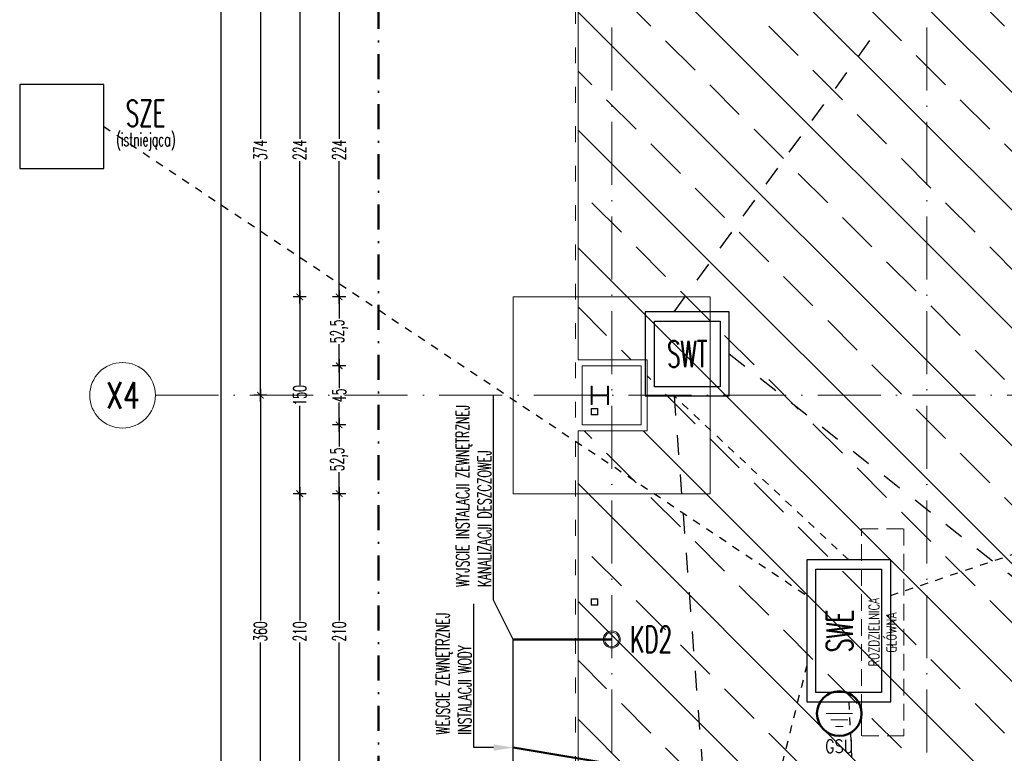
# Model space of a CAD drawing. Header units: millimetres. Extents: x -2074 to 12588, y -3630 to 101167.
# Tile 9 of 256: x -1481 to -731, y 1444 to 2003. Entities that reach past the tile are written whole.
import ezdxf
from ezdxf import colors
from ezdxf.entities.mleader import LeaderData, LeaderLine
from ezdxf.enums import TextEntityAlignment as Align
from ezdxf.math import Vec2, Vec3

# ---------------------------------------------------------------- set-up
doc = ezdxf.new("R2010")
doc.units = ezdxf.units.MM
for name, pattern in [('ACAD_ISO03W100', [30, 12, -18]), ('ACAD_ISO10W100', [18, 12, -3, 0, -3]), ('Aligning Line_2_', [6, 3, -3]), ('CONTINOUS', [0]), ('DASHDOT2', [12.7, 6.35, -3.175, 0, -3.175]), ('DASHED', [19.05, 12.7, -6.35])]:
    doc.linetypes.add(name, pattern=pattern)
for name, color, linetype, lineweight in [('SelinAr_BUD_opisy', 7, 'Continuous', 20), ('SelinAr_BUD_osie', 8, 'ACAD_ISO10W100', 18), ('SelinAr_BUD_wymiary', 7, 'Continuous', 18), ('SelinAr_IE_podposadzkowe elektryczne', 1, 'DASHED', 30), ('SelinAr_IE_podposadzkowe teletechniczne', 30, 'DASHED', 30), ('SelinAr_IE_rozdzielnica serwer', 7, 'Continuous', 18), ('SelinAr_IE_uziom', 12, 'DASHDOT2', 50), ('SelinAr_K_fundamenty', 7, 'Continuous', 20), ('SelinAr_K_stal', 7, 'Continuous', 20), ('SelinAr_SAN - KD - pion', 92, 'Continuous', 20), ('SelinAr_SAN - KD - rury', 92, 'KANAL_DESZCZ', 50), ('SelinAr_SAN - W - zimna', 5, 'Continuous', 50)]:
    doc.layers.add(name, color=color, linetype=linetype, lineweight=lineweight)
doc.styles.add('Arch-Dim', font='romans.shx', dxfattribs={"width": 0.75})
doc.styles.add('JACEK_07', font='SIMPLEX.SHX', dxfattribs={"width": 0.7})
doc.styles.get("Standard").update_dxf_attribs({"font": 'arial.ttf'})
doc.styles.add('style1', font='romans.shx', dxfattribs={"width": 0.6})
doc.linetypes.add('KANAL_DESZCZ', pattern='A,12.7,-5.08,["KD",Standard,S=2.54,R=0,X=-2.54,Y=-1.27],-5.08', length=22.86)
doc.dimstyles.new('ISO-25 Ania', dxfattribs={"dimtxt": 10, "dimasz": 5, "dimexe": 5, "dimexo": 0.625, "dimtad": 0, "dimrnd": 0.01, "dimtxsty": 'style1', "dimblk": 'ARCHTICK', "dimcen": 5, "dimdle": 5, "dimadec": 0, "dimazin": 0, "dimtfac": 1, "dimtmove": 0, "dimatfit": 3, "dimldrblk": 'ARCHTICK', "dimfxl": 0, "dimarcsym": 0})

# ---------------------------------------------------------------- blocks, each defined once
blk = doc.blocks.new('*U1102')
at = {"ltscale": 4}
blk.add_line((0, 50), (0, -2120), dxfattribs=at)
blk = doc.blocks.new('*U1103')
at = {"ltscale": 4}
blk.add_line((0, 50), (0, -2120), dxfattribs=at)
blk = doc.blocks.new('*U1098')
at = {"ltscale": 4}
blk.add_line((-50, 0), (1945.4, 0), dxfattribs=at)
at = {"linetype": 'CONTINOUS'}
blk.add_circle((-75, 0), 25, dxfattribs=at)
at = {"linetype": 'ByBlock', "style": 'Arch-Dim', "width": 0.75}
blk.add_text('X4', height=20, dxfattribs=at).set_placement((-74.65, 0), align=Align.MIDDLE)
blk = doc.blocks.new('_ArchTick')
at = {"color": 0, "linetype": 'ByBlock', "const_width": 0.15}
blk.add_lwpolyline([(-0.5, -0.5), (0.5, 0.5)], dxfattribs=at)
blk = doc.blocks.new('*D1065')
at = {"layer": 'Defpoints', "color": 0}
for p in [(-1105.34, 2015.74), (-1238.04, 1791.74), (-1105.34, 1791.74)]:
    blk.add_point(p, dxfattribs=at)
at = {"layer": 'SelinAr_BUD_wymiary', "color": 0, "lineweight": -2}
for p, q in [((-1238.04, 2020.74), (-1238.04, 1912.22)), ((-1233.04, 2015.74), (-1243.04, 2015.74)), ((-1238.04, 1786.74), (-1238.04, 1895.26)), ((-1233.04, 1791.74), (-1243.04, 1791.74))]:
    blk.add_line(p, q, dxfattribs=at)
at = {"layer": 'SelinAr_BUD_wymiary', "color": 0, "lineweight": -2, "xscale": 5, "yscale": 5, "zscale": 5}
for p, rotation in [((-1238.04, 2015.74), 90), ((-1238.04, 1791.74), 270)]:
    blk.add_blockref('_ArchTick', p, dxfattribs=dict(at, rotation=rotation))
at = {"layer": 'SelinAr_BUD_wymiary', "color": 0, "insert": (-1238.04, 1903.74), "char_height": 10, "attachment_point": 5, "rotation": 90, "style": 'style1'}
blk.add_mtext('224', dxfattribs=at)
blk = doc.blocks.new('*D1066')
at = {"layer": 'Defpoints', "color": 0}
for p in [(-1105.34, 1791.74), (-1238.04, 1739.24), (-1052.84, 1739.24)]:
    blk.add_point(p, dxfattribs=at)
at = {"layer": 'SelinAr_BUD_wymiary', "color": 0, "lineweight": -2}
for p, q in [((-1238.04, 1796.74), (-1238.04, 1775.26)), ((-1233.04, 1791.74), (-1243.04, 1791.74)), ((-1238.04, 1734.24), (-1238.04, 1755.72)), ((-1233.04, 1739.24), (-1243.04, 1739.24))]:
    blk.add_line(p, q, dxfattribs=at)
at = {"layer": 'SelinAr_BUD_wymiary', "color": 0, "lineweight": -2, "xscale": 5, "yscale": 5, "zscale": 5}
for p, rotation in [((-1238.04, 1791.74), 90), ((-1238.04, 1739.24), 270)]:
    blk.add_blockref('_ArchTick', p, dxfattribs=dict(at, rotation=rotation))
at = {"layer": 'SelinAr_BUD_wymiary', "color": 0, "insert": (-1238.04, 1765.49), "char_height": 10, "attachment_point": 5, "rotation": 90, "style": 'style1'}
blk.add_mtext('52,5', dxfattribs=at)
blk = doc.blocks.new('*D1067')
at = {"layer": 'Defpoints', "color": 0}
for p in [(-1052.84, 1739.24), (-1238.04, 1694.24), (-1052.84, 1694.24)]:
    blk.add_point(p, dxfattribs=at)
at = {"layer": 'SelinAr_BUD_wymiary', "color": 0, "lineweight": -2}
for p, q in [((-1238.04, 1744.24), (-1238.04, 1722.22)), ((-1233.04, 1739.24), (-1243.04, 1739.24)), ((-1238.04, 1689.24), (-1238.04, 1711.26)), ((-1233.04, 1694.24), (-1243.04, 1694.24))]:
    blk.add_line(p, q, dxfattribs=at)
at = {"layer": 'SelinAr_BUD_wymiary', "color": 0, "lineweight": -2, "xscale": 5, "yscale": 5, "zscale": 5}
for p, rotation in [((-1238.04, 1739.24), 90), ((-1238.04, 1694.24), 270)]:
    blk.add_blockref('_ArchTick', p, dxfattribs=dict(at, rotation=rotation))
at = {"layer": 'SelinAr_BUD_wymiary', "color": 0, "insert": (-1238.04, 1716.74), "char_height": 10, "attachment_point": 5, "rotation": 90, "style": 'style1'}
blk.add_mtext('45', dxfattribs=at)
blk = doc.blocks.new('*D1068')
at = {"layer": 'Defpoints', "color": 0}
for p in [(-1052.84, 1694.24), (-1238.04, 1641.74), (-1105.34, 1641.74)]:
    blk.add_point(p, dxfattribs=at)
at = {"layer": 'SelinAr_BUD_wymiary', "color": 0, "lineweight": -2}
for p, q in [((-1238.04, 1699.24), (-1238.04, 1677.76)), ((-1233.04, 1694.24), (-1243.04, 1694.24)), ((-1238.04, 1636.74), (-1238.04, 1658.22)), ((-1233.04, 1641.74), (-1243.04, 1641.74))]:
    blk.add_line(p, q, dxfattribs=at)
at = {"layer": 'SelinAr_BUD_wymiary', "color": 0, "lineweight": -2, "xscale": 5, "yscale": 5, "zscale": 5}
for p, rotation in [((-1238.04, 1694.24), 90), ((-1238.04, 1641.74), 270)]:
    blk.add_blockref('_ArchTick', p, dxfattribs=dict(at, rotation=rotation))
at = {"layer": 'SelinAr_BUD_wymiary', "color": 0, "insert": (-1238.04, 1667.99), "char_height": 10, "attachment_point": 5, "rotation": 90, "style": 'style1'}
blk.add_mtext('52,5', dxfattribs=at)
blk = doc.blocks.new('*D1069')
at = {"layer": 'Defpoints', "color": 0}
for p in [(-1105.34, 1641.74), (-1238.04, 1431.74), (-1105.34, 1431.74)]:
    blk.add_point(p, dxfattribs=at)
at = {"layer": 'SelinAr_BUD_wymiary', "color": 0, "lineweight": -2}
for p, q in [((-1238.04, 1646.74), (-1238.04, 1545.08)), ((-1233.04, 1641.74), (-1243.04, 1641.74)), ((-1238.04, 1426.74), (-1238.04, 1528.4)), ((-1233.04, 1431.74), (-1243.04, 1431.74))]:
    blk.add_line(p, q, dxfattribs=at)
at = {"layer": 'SelinAr_BUD_wymiary', "color": 0, "lineweight": -2, "xscale": 5, "yscale": 5, "zscale": 5}
for p, rotation in [((-1238.04, 1641.74), 90), ((-1238.04, 1431.74), 270)]:
    blk.add_blockref('_ArchTick', p, dxfattribs=dict(at, rotation=rotation))
at = {"layer": 'SelinAr_BUD_wymiary', "color": 0, "insert": (-1238.04, 1536.74), "char_height": 10, "attachment_point": 5, "rotation": 90, "style": 'style1'}
blk.add_mtext('210', dxfattribs=at)
blk = doc.blocks.new('*D1082')
at = {"layer": 'Defpoints', "color": 0}
for p in [(-1105.34, 2015.74), (-1268.04, 1791.74), (-1105.34, 1791.74)]:
    blk.add_point(p, dxfattribs=at)
at = {"layer": 'SelinAr_BUD_wymiary', "color": 0, "lineweight": -2}
for p, q in [((-1268.04, 2020.74), (-1268.04, 1912.22)), ((-1263.04, 2015.74), (-1273.04, 2015.74)), ((-1268.04, 1786.74), (-1268.04, 1895.26)), ((-1263.04, 1791.74), (-1273.04, 1791.74))]:
    blk.add_line(p, q, dxfattribs=at)
at = {"layer": 'SelinAr_BUD_wymiary', "color": 0, "lineweight": -2, "xscale": 5, "yscale": 5, "zscale": 5}
for p, rotation in [((-1268.04, 2015.74), 90), ((-1268.04, 1791.74), 270)]:
    blk.add_blockref('_ArchTick', p, dxfattribs=dict(at, rotation=rotation))
at = {"layer": 'SelinAr_BUD_wymiary', "color": 0, "insert": (-1268.04, 1903.74), "char_height": 10, "attachment_point": 5, "rotation": 90, "style": 'style1'}
blk.add_mtext('224', dxfattribs=at)
blk = doc.blocks.new('*D1083')
at = {"layer": 'Defpoints', "color": 0}
for p in [(-1105.34, 1791.74), (-1268.04, 1641.74), (-1105.34, 1641.74)]:
    blk.add_point(p, dxfattribs=at)
at = {"layer": 'SelinAr_BUD_wymiary', "color": 0, "lineweight": -2}
for p, q in [((-1268.04, 1796.74), (-1268.04, 1724.65)), ((-1263.04, 1791.74), (-1273.04, 1791.74)), ((-1268.04, 1636.74), (-1268.04, 1708.83)), ((-1263.04, 1641.74), (-1273.04, 1641.74))]:
    blk.add_line(p, q, dxfattribs=at)
at = {"layer": 'SelinAr_BUD_wymiary', "color": 0, "lineweight": -2, "xscale": 5, "yscale": 5, "zscale": 5}
for p, rotation in [((-1268.04, 1791.74), 90), ((-1268.04, 1641.74), 270)]:
    blk.add_blockref('_ArchTick', p, dxfattribs=dict(at, rotation=rotation))
at = {"layer": 'SelinAr_BUD_wymiary', "color": 0, "insert": (-1268.04, 1716.74), "char_height": 10, "attachment_point": 5, "rotation": 90, "style": 'style1'}
blk.add_mtext('150', dxfattribs=at)
blk = doc.blocks.new('*D1084')
at = {"layer": 'Defpoints', "color": 0}
for p in [(-1105.34, 1641.74), (-1268.04, 1431.74), (-1105.34, 1431.74)]:
    blk.add_point(p, dxfattribs=at)
at = {"layer": 'SelinAr_BUD_wymiary', "color": 0, "lineweight": -2}
for p, q in [((-1268.04, 1646.74), (-1268.04, 1545.08)), ((-1263.04, 1641.74), (-1273.04, 1641.74)), ((-1268.04, 1426.74), (-1268.04, 1528.4)), ((-1263.04, 1431.74), (-1273.04, 1431.74))]:
    blk.add_line(p, q, dxfattribs=at)
at = {"layer": 'SelinAr_BUD_wymiary', "color": 0, "lineweight": -2, "xscale": 5, "yscale": 5, "zscale": 5}
for p, rotation in [((-1268.04, 1641.74), 90), ((-1268.04, 1431.74), 270)]:
    blk.add_blockref('_ArchTick', p, dxfattribs=dict(at, rotation=rotation))
at = {"layer": 'SelinAr_BUD_wymiary', "color": 0, "insert": (-1268.04, 1536.74), "char_height": 10, "attachment_point": 5, "rotation": 90, "style": 'style1'}
blk.add_mtext('210', dxfattribs=at)
blk = doc.blocks.new('*D1093')
at = {"layer": 'Defpoints', "color": 0}
for p in [(-1298.05, 1716.74), (-1030.34, 1716.74), (-1030.34, 1356.74)]:
    blk.add_point(p, dxfattribs=at)
at = {"layer": 'SelinAr_BUD_wymiary', "color": 0, "lineweight": -2}
for p, q in [((-1298.05, 1721.74), (-1298.05, 1545.08)), ((-1293.05, 1716.74), (-1303.05, 1716.74)), ((-1298.05, 1351.74), (-1298.05, 1528.4)), ((-1293.05, 1356.74), (-1303.05, 1356.74))]:
    blk.add_line(p, q, dxfattribs=at)
at = {"layer": 'SelinAr_BUD_wymiary', "color": 0, "lineweight": -2, "xscale": 5, "yscale": 5, "zscale": 5}
for p, rotation in [((-1298.05, 1716.74), 90), ((-1298.05, 1356.74), 270)]:
    blk.add_blockref('_ArchTick', p, dxfattribs=dict(at, rotation=rotation))
at = {"layer": 'SelinAr_BUD_wymiary', "color": 0, "insert": (-1298.05, 1536.74), "char_height": 10, "attachment_point": 5, "rotation": 90, "style": 'style1'}
blk.add_mtext('360', dxfattribs=at)
blk = doc.blocks.new('*D1094')
at = {"layer": 'Defpoints', "color": 0}
for p in [(-1298.05, 2090.74), (-1030.34, 2090.74), (-1030.34, 1716.74)]:
    blk.add_point(p, dxfattribs=at)
at = {"layer": 'SelinAr_BUD_wymiary', "color": 0, "lineweight": -2}
for p, q in [((-1298.05, 2095.74), (-1298.05, 1912.22)), ((-1293.05, 2090.74), (-1303.05, 2090.74)), ((-1298.05, 1711.74), (-1298.05, 1895.26)), ((-1293.05, 1716.74), (-1303.05, 1716.74))]:
    blk.add_line(p, q, dxfattribs=at)
at = {"layer": 'SelinAr_BUD_wymiary', "color": 0, "lineweight": -2, "xscale": 5, "yscale": 5, "zscale": 5}
for p, rotation in [((-1298.05, 2090.74), 90), ((-1298.05, 1716.74), 270)]:
    blk.add_blockref('_ArchTick', p, dxfattribs=dict(at, rotation=rotation))
at = {"layer": 'SelinAr_BUD_wymiary', "color": 0, "insert": (-1298.05, 1903.74), "char_height": 10, "attachment_point": 5, "rotation": 90, "style": 'style1'}
blk.add_mtext('374', dxfattribs=at)
blk = doc.blocks.new('*D1096')
at = {"layer": 'Defpoints', "color": 0}
for p in [(-1105.34, 2165.74), (-1328.05, 473.74), (-1105.34, 473.74)]:
    blk.add_point(p, dxfattribs=at)
at = {"layer": 'SelinAr_BUD_wymiary', "color": 0, "lineweight": -2}
for p, q in [((-1328.05, 2170.74), (-1328.05, 1330.51)), ((-1323.05, 2165.74), (-1333.05, 2165.74)), ((-1328.05, 468.74), (-1328.05, 1308.97)), ((-1323.05, 473.74), (-1333.05, 473.74))]:
    blk.add_line(p, q, dxfattribs=at)
at = {"layer": 'SelinAr_BUD_wymiary', "color": 0, "lineweight": -2, "xscale": 5, "yscale": 5, "zscale": 5}
for p, rotation in [((-1328.05, 2165.74), 90), ((-1328.05, 473.74), 270)]:
    blk.add_blockref('_ArchTick', p, dxfattribs=dict(at, rotation=rotation))
at = {"layer": 'SelinAr_BUD_wymiary', "color": 0, "insert": (-1328.05, 1319.74), "char_height": 10, "attachment_point": 5, "rotation": 90, "style": 'style1'}
blk.add_mtext('1692', dxfattribs=at)

msp = doc.modelspace()

# ---------------------------------------------------------------- hatches: boundary and pattern name
at = {"layer": 'SelinAr_K_fundamenty'}
h = msp.add_hatch(dxfattribs=at)
h.set_pattern_fill('ANSI33', color=9, scale=10, angle=90)
h.set_pattern_definition([(135, (2838.45, -2e-11), (-44.9013, -44.9013), []), (135, (2838.45, 44.9), (-44.9013, -44.9013), [31.75, -15.875])])
h.paths.add_polyline_path([(142.657, 1383.741), (195.357, 1383.741), (195.357, 1689.741), (142.657, 1689.741), (142.657, 1743.741), (195.357, 1743.741), (195.357, 2063.741), (142.657, 2063.741), (142.657, 2107.741), (-1003.343, 2107.741), (-1003.343, 2063.741), (-1056.043, 2063.741), (-1056.043, 1743.741), (-1003.343, 1743.741), (-1003.343, 1689.741), (-1056.043, 1689.741), (-1056.043, 1383.741), (-1003.343, 1383.741), (-1003.343, 1329.741), (-1056.043, 1329.741), (-1056.043, 1023.741), (-1003.343, 1023.741), (-1003.343, 969.741), (-1056.043, 969.741), (-1056.043, 574.241), (-1003.343, 574.241), (-1003.343, 531.741), (142.657, 531.741), (142.657, 574.241), (195.357, 574.241), (195.357, 969.741), (142.657, 969.741), (142.657, 1023.741), (195.357, 1023.741), (195.357, 1329.741), (142.657, 1329.741)])

# ---------------------------------------------------------------- linework, layer by layer
at = {"layer": 'SelinAr_IE_podposadzkowe elektryczne', "linetype": 'Aligning Line_2_', "ltscale": 2}
for p, q in [((-1417.382, 1921.653), (-881.843, 1564.241)), ((-817.843, 1564.241), (256.737, 1926.583)), ((-849.843, 1591.241), (-982.843, 1716.241)), ((-849.843, 1483.241), (-828.101, 1069.741))]:
    msp.add_line(p, q, dxfattribs=at)
at = {"layer": 'SelinAr_IE_podposadzkowe elektryczne', "linetype": 'ByBlock', "flags": 128}
for points in [[(-1417.382, 1889.653), (-1417.382, 1953.653), (-1481.382, 1953.653), (-1481.382, 1889.653)], [(-817.843, 1483.241), (-817.843, 1591.241), (-881.843, 1591.241), (-881.843, 1483.241)]]:
    msp.add_lwpolyline(points, close=True, dxfattribs=at)
at = {"layer": 'SelinAr_IE_podposadzkowe elektryczne', "linetype": 'ByBlock'}
msp.add_lwpolyline([(-824.843, 1490.241), (-874.843, 1490.241), (-874.843, 1584.241), (-824.843, 1584.241)], close=True, dxfattribs=at)
at = {"layer": 'SelinAr_IE_podposadzkowe elektryczne', "linetype": 'Aligning Line_2_', "ltscale": 2}
msp.add_lwpolyline([(-1058.043, 923.641), (-1028.043, 923.641), (-881.843, 1510.241)], dxfattribs=at)
at = {"layer": 'SelinAr_IE_podposadzkowe teletechniczne', "linetype": 'Aligning Line_2_', "ltscale": 5}
for p, q in [((-982.843, 1780.241), (-827.843, 1995.241)), ((-940.843, 1748.241), (115.102, 918.17)), ((-982.843, 1716.241), (-926.482, 974.744))]:
    msp.add_line(p, q, dxfattribs=at)
at = {"layer": 'SelinAr_IE_podposadzkowe teletechniczne', "linetype": 'ByBlock', "flags": 128}
msp.add_lwpolyline([(-940.843, 1716.241), (-940.843, 1780.241), (-1004.843, 1780.241), (-1004.843, 1716.241)], close=True, dxfattribs=at)
at = {"layer": 'SelinAr_IE_podposadzkowe teletechniczne', "linetype": 'ByBlock'}
msp.add_lwpolyline([(-947.843, 1723.241), (-997.843, 1723.241), (-997.843, 1773.241), (-947.843, 1773.241)], close=True, dxfattribs=at)
at = {"layer": 'SelinAr_IE_rozdzielnica serwer', "color": 7, "linetype": 'DASHED'}
msp.add_lwpolyline([(-807.843, 1615.041), (-807.843, 1457.241), (-840.043, 1457.241), (-840.043, 1615.041)], close=True, dxfattribs=at)
at = {"layer": 'SelinAr_IE_uziom', "linetype": 'ByBlock', "lineweight": 20}
for p, q in [((-867.022, 1474.241), (-847.065, 1474.241)), ((-863.482, 1469.501), (-850.626, 1469.501)), ((-859.942, 1464.4), (-854.186, 1464.4))]:
    msp.add_line(p, q, dxfattribs=at)
at = {"layer": 'SelinAr_IE_uziom', "ltscale": 3}
msp.add_lwpolyline([(447.357, 429.737), (-1208.048, 429.742), (-1208.043, 2259.742), (447.357, 2259.737)], close=True, dxfattribs=at)
at = {"layer": 'SelinAr_IE_uziom', "linetype": 'ByBlock'}
msp.add_circle((-857.043, 1474.241), 17, dxfattribs=at)
at = {"layer": 'SelinAr_K_fundamenty', "linetype": 'ACAD_ISO03W100'}
msp.add_lwpolyline([(-1058.043, 2109.741), (197.361, 2109.741), (197.361, 529.741), (-1058.043, 529.741)], close=True, dxfattribs=at)
at = {"layer": 'SelinAr_K_fundamenty'}
msp.add_lwpolyline([(142.657, 531.741), (-1003.343, 531.741), (-1003.343, 574.241), (-1056.043, 574.241), (-1056.043, 969.741), (-1003.343, 969.741), (-1003.343, 1023.741), (-1056.043, 1023.741), (-1056.043, 1329.741), (-1003.343, 1329.741), (-1003.343, 1383.741), (-1056.043, 1383.741), (-1056.043, 1689.741), (-1003.343, 1689.741), (-1003.343, 1743.741), (-1056.043, 1743.741), (-1056.043, 2063.741), (-1003.343, 2063.741), (-1003.343, 2107.741), (142.657, 2107.741)], dxfattribs=at)
for points in [[(-1105.343, 1641.741), (-955.343, 1641.741), (-955.343, 1791.741), (-1105.343, 1791.741)], [(-1052.843, 1694.241), (-1007.843, 1694.241), (-1007.843, 1739.241), (-1052.843, 1739.241)]]:
    msp.add_lwpolyline(points, close=True, dxfattribs=at)
at = {"layer": 'SelinAr_K_stal'}
for points in [[(-1032.743, 1723.741), (-1033.593, 1723.741), (-1033.593, 1717.016), (-1045.193, 1717.016), (-1045.193, 1723.741), (-1046.043, 1723.741), (-1046.043, 1709.741), (-1045.193, 1709.741), (-1045.193, 1716.466), (-1033.593, 1716.466), (-1033.593, 1709.741), (-1032.743, 1709.741)], [(-1041.043, 1701.741), (-1046.043, 1701.741), (-1046.043, 1706.741), (-1041.043, 1706.741)], [(-1041.343, 1702.041), (-1045.743, 1702.041), (-1045.743, 1706.441), (-1041.343, 1706.441)], [(-1041.043, 1556.741), (-1046.043, 1556.741), (-1046.043, 1561.741), (-1041.043, 1561.741)], [(-1041.343, 1557.041), (-1045.743, 1557.041), (-1045.743, 1561.441), (-1041.343, 1561.441)]]:
    msp.add_lwpolyline(points, close=True, dxfattribs=at)
at = {"layer": 'SelinAr_SAN - KD - pion'}
for radius in [6.5, 5.5]:
    msp.add_circle((-1030.343, 1530.741), radius, dxfattribs=at)
at = {"layer": 'SelinAr_SAN - KD - rury', "ltscale": 3}
msp.add_lwpolyline([(-1105.343, 1530.741), (-1030.343, 1530.741)], dxfattribs=at)
at = {"layer": 'SelinAr_SAN - W - zimna'}
msp.add_lwpolyline([(150.225, 1805.187), (148.955, 1432.791), (-1011.621, 1432.594), (-1105.343, 1448.317)], dxfattribs=at)

# ---------------------------------------------------------------- block references
at = {"layer": 'SelinAr_BUD_osie'}
for name, p in [('*U1102', (-1030.343, 2379.737)), ('*U1103', (-790.343, 2379.737)), ('*U1098', (-1328.044, 1716.742))]:
    msp.add_blockref(name, p, dxfattribs=at)

# ---------------------------------------------------------------- texts
at = {"layer": 'SelinAr_IE_podposadzkowe elektryczne', "lineweight": 20, "style": 'style1', "width": 0.6}
for s, height, p in [('SZE', 20, (-1385.382, 1931.653)), ('(istniejąca)', 10, (-1385.382, 1911.653))]:
    msp.add_text(s, height=height, dxfattribs=at).set_placement(p, align=Align.MIDDLE_CENTER)
msp.add_text('SWE', height=20, rotation=90, dxfattribs=at).set_placement((-856.843, 1537.241), align=Align.MIDDLE_CENTER)
at = {"layer": 'SelinAr_IE_podposadzkowe teletechniczne', "lineweight": 20, "style": 'style1', "width": 0.6}
msp.add_text('SWT', height=20, dxfattribs=at).set_placement((-972.843, 1748.241), align=Align.MIDDLE_CENTER)
at = {"layer": 'SelinAr_IE_rozdzielnica serwer', "insert": (-823.943, 1536.141), "char_height": 8, "width": 128.39117, "attachment_point": 5, "rotation": 90, "style": 'JACEK_07'}
msp.add_mtext('\\pt48;ROZDZIELNICA \\PGŁÓWNA', dxfattribs=at)
at = {"layer": 'SelinAr_IE_uziom', "lineweight": 20, "insert": (-857.043, 1449.241), "char_height": 10, "width": 64.95562, "attachment_point": 5, "style": 'style1'}
msp.add_mtext('{\\W0.8;GSU}', dxfattribs=at)
at = {"layer": 'SelinAr_SAN - KD - pion', "style": 'style1', "width": 0.6}
msp.add_text('KD2', height=20, dxfattribs=at).set_placement((-1000.335, 1530.741), align=Align.MIDDLE_CENTER)

# ---------------------------------------------------------------- dimensions: what is measured, and where the dimension line sits
at = {"layer": 'SelinAr_BUD_wymiary'}
for base, p1, p2, override, picture, middle in [((-1328.048, 473.741), (-1105.343, 2165.741), (-1105.343, 473.741), {"dimarcsym": 2}, '*D1096', (-1328.048, 1319.741)), ((-1298.048, 2090.741), (-1030.343, 1716.742), (-1030.343, 2090.741), {"dimtmove": 1, "dimarcsym": 2}, '*D1094', (-1298.048, 1903.741)), ((-1268.043, 1791.741), (-1105.343, 2015.741), (-1105.343, 1791.741), {"dimtmove": 1, "dimarcsym": 2}, '*D1082', (-1268.043, 1903.741)), ((-1238.043, 1791.741), (-1105.343, 2015.741), (-1105.343, 1791.741), {"dimtmove": 1, "dimarcsym": 2}, '*D1065', (-1238.043, 1903.741)), ((-1268.043, 1641.741), (-1105.343, 1791.741), (-1105.343, 1641.741), {"dimtmove": 1, "dimarcsym": 2}, '*D1083', (-1268.043, 1716.741)), ((-1238.043, 1739.241), (-1105.343, 1791.741), (-1052.843, 1739.241), {"dimtmove": 1, "dimarcsym": 2}, '*D1066', (-1238.043, 1765.491)), ((-1238.043, 1694.241), (-1052.843, 1739.241), (-1052.843, 1694.241), {"dimtmove": 1, "dimarcsym": 2}, '*D1067', (-1238.043, 1716.741)), ((-1298.048, 1716.742), (-1030.343, 1356.742), (-1030.343, 1716.742), {"dimtmove": 1, "dimarcsym": 2}, '*D1093', (-1298.048, 1536.742)), ((-1238.043, 1641.741), (-1052.843, 1694.241), (-1105.343, 1641.741), {"dimtmove": 1, "dimarcsym": 2}, '*D1068', (-1238.043, 1667.991)), ((-1268.043, 1431.741), (-1105.343, 1641.741), (-1105.343, 1431.741), {"dimtmove": 1, "dimarcsym": 2}, '*D1084', (-1268.043, 1536.741)), ((-1238.043, 1431.741), (-1105.343, 1641.741), (-1105.343, 1431.741), {"dimtmove": 1, "dimarcsym": 2}, '*D1069', (-1238.043, 1536.741))]:
    dim = msp.add_linear_dim(base=base, p1=p1, p2=p2, angle=90, dimstyle='ISO-25 Ania', override=override, dxfattribs=at)
    dim.commit()
    dim.dimension.update_dxf_attribs({"geometry": picture, "text_midpoint": middle})

# ---------------------------------------------------------------- leaders
at = {"layer": 'SelinAr_BUD_opisy'}
ml = msp.add_multileader_mtext('Standard', dxfattribs=at)
ml.set_content('WYJSCIE INSTALACJI ZEWNĘTRZNEJ \\PKANALIZACJI DESZCZOWEJ', color=256, style='style1')
ml.set_leader_properties()
ml.build(insert=Vec2(0, 0))
ml.multileader.update_dxf_attribs({"text_left_attachment_type": 5, "text_right_attachment_type": 5, "arrow_head_size": 15})
ctx = ml.context
ctx.base_point, ctx.char_height, ctx.arrow_head_size, ctx.plane_origin, ctx.plane_x_axis, ctx.plane_y_axis = Vec3(-1120.343, 1568.741), 10, 15, Vec3(-1377.735, 1544.964), Vec3(0, 1), Vec3(-1, 0)
ctx.left_attachment, ctx.right_attachment = 5, 5
notes = []
notes.append((ctx, [(0, (1, 1, 0), (-1120.343, 1560.741), (0, 1), 8, [(0, [(-1105.343, 1173.741), (-1105.343, 1530.741)], 0, [])])]))
ctx.mtext.insert, ctx.mtext.text_direction, ctx.mtext.rotation, ctx.mtext.width, ctx.mtext.flow_direction = Vec3(-1149.01, 1570.741), Vec3(0, 1), 1.5707963, 253.39317, 5
ml = msp.add_multileader_mtext('Standard', dxfattribs=at)
ml.set_content('WEJSCIE ZEWNĘTRZNEJ \\PINSTALACJI WODY', color=256, style='style1')
ml.set_leader_properties()
ml.build(insert=Vec2(0, 0))
ml.multileader.update_dxf_attribs({"text_left_attachment_type": 5, "text_right_attachment_type": 5, "arrow_head_size": 15})
ctx = ml.context
ctx.base_point, ctx.char_height, ctx.arrow_head_size, ctx.plane_origin, ctx.plane_x_axis, ctx.plane_y_axis = Vec3(-1135.343, 1456.317), 10, 15, Vec3(-1377.735, 1773.108), Vec3(0, 1), Vec3(-1, 0)
ctx.left_attachment, ctx.right_attachment = 5, 5
notes.append((ctx, [(0, (1, 1, 0), (-1135.343, 1448.317), (0, 1), 8, [(1, [(-1105.343, 1448.317)], 0, [])])]))
ctx.mtext.insert, ctx.mtext.text_direction, ctx.mtext.rotation, ctx.mtext.width, ctx.mtext.flow_direction = Vec3(-1164.01, 1458.317), Vec3(0, 1), 1.5707963, 253.39317, 5
for ctx, leaders in notes:
    for number, flags, end, landing, length, lines in leaders:
        leader = LeaderData()
        leader.index, (leader.has_last_leader_line, leader.has_dogleg_vector, leader.attachment_direction) = number, flags
        leader.last_leader_point, leader.dogleg_vector, leader.dogleg_length = Vec3(end), Vec3(landing), length
        for number, points, colour, breaks in lines:
            line = LeaderLine()
            line.index, line.vertices, line.color, line.breaks = number, Vec3.list(points), colors.encode_raw_color(colour), breaks
            leader.lines.append(line)
        ctx.leaders.append(leader)

doc.saveas('drawing.dxf')
